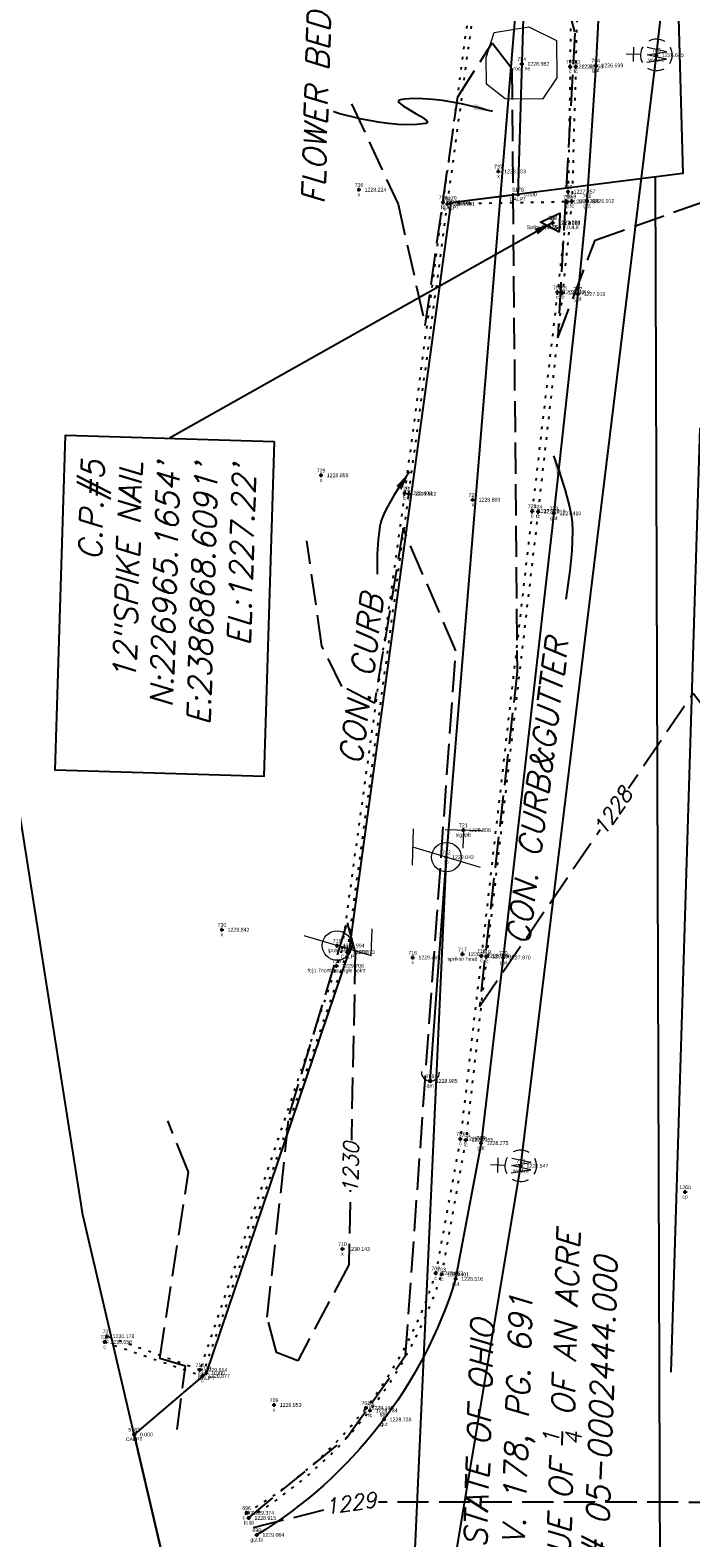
# Model space of a CAD drawing. Extents: x 2383805 to 2387584, y 226460 to 239380.
# Tile 3 of 49: x 2386813 to 2386883, y 226826 to 226986. Entities that reach past the tile are written whole.
import ezdxf
from ezdxf.enums import TextEntityAlignment as Align

# ---------------------------------------------------------------- set-up
doc = ezdxf.new("R2010")
doc.units = 0
doc.header["$LTSCALE"] = 20
doc.header["$MEASUREMENT"] = 0
doc.set_wipeout_variables(frame=1)
doc.header["$PDSIZE"] = 2
for name, pattern in [('cl20', [100, 5, -5, 80, -5, 5]), ('OhDOT_USTN1', [0.055, 0.014, -0.041]), ('OhDOT_USTN3', [0.22, 0.165, -0.055]), ('teleex', [0]), ('waterex', [0])]:
    doc.linetypes.add(name, pattern=pattern)
for name, color, linetype in [('CM_X_Curb_Gutter', 254, 'Continuous'), ('DT_X_User_Label', 134, 'Continuous'), ('DV_X_Property_Line', 7, 'Continuous'), ('DV_X_Text', 7, 'Continuous'), ('LT_X_Poles', 2, 'Continuous'), ('PV_X_Curb', 120, 'OhDOT_USTN1'), ('PV_X_Text', 7, 'Continuous'), ('RD_X_Cells', 7, 'Continuous'), ('RD_X_Misc_Items', 1, 'OhDOT_USTN3'), ('RW_X_CL_20', 6, 'cl20'), ('RW_X_PARCEL', 6, 'Continuous'), ('SN_X_Public', 3, 'Continuous'), ('SV_P_Control_Cells_Set', 7, 'Continuous'), ('SV_X_Shot_Marker', 2, 'Continuous'), ('SV_X_Text', 7, 'Continuous'), ('SV_X_Text_Description', 7, 'Continuous'), ('SV_X_Text_Elevation', 7, 'Continuous'), ('SV_X_Text_Name', 7, 'Continuous'), ('TP', 1, 'Continuous'), ('UT_X_Electric_Cells', 1, 'Continuous'), ('UT_X_Misc_Cells', 7, 'Continuous'), ('UT_X_Telecom', 30, 'teleex'), ('UT_X_Telecom_Cells', 30, 'Continuous'), ('UT_X_Water', 133, 'waterex'), ('UT_X_Water_Cells', 133, 'Continuous'), ('VG_X_Flower_Bed', 3, 'OhDOT_USTN1'), ('VG_X_Text', 7, 'Continuous')]:
    doc.layers.add(name, color=color, linetype=linetype)
doc.layers.add('DT_X_Contour_Major', color=132, linetype='OhDOT_USTN3', transparency=0.5)
doc.layers.add('DT_X_Contour_Minor', color=136, linetype='OhDOT_USTN3', transparency=0.5)
doc.styles.add('PTXT', font='TXT')
doc.styles.add('SHR', font='simplex.shx', dxfattribs={"oblique": 15})
doc.styles.get("Standard").update_dxf_attribs({"font": 'arialbd.ttf'})
doc.dimstyles.get("Standard").update_dxf_attribs({"dimtxt": 0.18, "dimasz": 0.18, "dimexe": 0.18, "dimexo": 0.0625, "dimgap": 0.09, "dimtad": 0, "dimtih": 1, "dimtoh": 1, "dimdec": 4, "dimzin": 0, "dimdsep": 46, "dimtxsty": 'Standard', "dimcen": 0.09, "dimadec": 0, "dimazin": 0, "dimtfac": 1, "dimtdec": 4, "dimtofl": 0, "dimtmove": 0, "dimatfit": 3, "dimfxl": 1, "dimtolj": 1, "dimtzin": 0, "dimarcsym": 0})

# ---------------------------------------------------------------- blocks, each defined once
blk = doc.blocks.new('SPT9')
at = {"color": 0, "linetype": 'Continuous'}
for p, q in [((-0.5, 0), (0.5, 0)), ((0, -0.5), (0, 0.5))]:
    blk.add_line(p, q, dxfattribs=at)
blk = doc.blocks.new('DM')
at = {"layer": 'UT_X_Misc_Cells', "linetype": 'Continuous', "lineweight": 0}
h = blk.add_hatch(color=2, dxfattribs=at)
edge = h.paths.add_edge_path()
edge.add_arc((0, 0), 0.01, 0, 360)
at = {"layer": 'UT_X_Misc_Cells', "color": 2, "linetype": 'Continuous', "lineweight": 0}
blk.add_arc((0.04, 0), 0.04, 90, 270, dxfattribs=at)
blk = doc.blocks.new('DM_GUY WIRE ANCHOR')
at = {"xscale": 12, "yscale": 12, "zscale": 12}
blk.add_blockref('DM', (0.001, 0), dxfattribs=at)
blk = doc.blocks.new('LPOLE')
at = {"layer": 'LT_X_Poles', "color": 2, "linetype": 'Continuous', "lineweight": 0, "flags": 128}
blk.add_lwpolyline([(0.0393, 0.1477), (-0.0394, -0.1516), (0.0788, -0.1516)], dxfattribs=at)
at = {"layer": 'LT_X_Poles', "color": 2, "linetype": 'Continuous', "lineweight": 0}
blk.add_circle((0, 0), 0.065, dxfattribs=at)
blk = doc.blocks.new('ROCK')
at = {"layer": 'RD_X_Cells', "color": 120, "linetype": 'Continuous', "lineweight": 0, "flags": 128}
blk.add_lwpolyline([(-0.1527, -0.0966), (-0.1565, 0.0684), (-0.094, 0.1522), (0.0235, 0.1584), (0.1335, 0.1259), (0.1635, -0.0266), (0.1072, -0.1503), (-0.0565, -0.1566), (-0.1527, -0.0966)], dxfattribs=at)
blk = doc.blocks.new('SGN1P')
at = {"layer": 'SN_X_Public', "color": 3, "linetype": 'Continuous', "lineweight": 0}
for p, q in [((0, 0.08), (0, -0.08)), ((0, 0), (-0.08, 0))]:
    blk.add_line(p, q, dxfattribs=at)
blk = doc.blocks.new('SIGNPB_PUBLIC SIGN')
at = {"xscale": 12, "yscale": 12, "zscale": 12}
blk.add_blockref('SGN1P', (0, 0), dxfattribs=at)
blk = doc.blocks.new('SPT8')
at = {"color": 0, "linetype": 'Continuous'}
blk.add_lwpolyline([(-0.5, -0.356), (0, 0.644), (0.5, -0.356)], close=True, dxfattribs=at)
blk = doc.blocks.new('TELP')
at = {"layer": 'UT_X_Telecom_Cells', "color": 30, "linetype": 'Continuous', "lineweight": 0}
for p, q in [((0.0402, 0.15), (-0.0402, -0.15)), ((0.1202, 0.15), (-0.0398, 0.15))]:
    blk.add_line(p, q, dxfattribs=at)
blk.add_circle((0, 0), 0.065, dxfattribs=at)
blk = doc.blocks.new('TLP(TELEPHONE LINE POLE)')
at = {"xscale": 12, "yscale": 12, "zscale": 12}
blk.add_blockref('TELP', (0, 0), dxfattribs=at)
blk = doc.blocks.new('WGV')
at = {"layer": 'UT_X_Water_Cells', "color": 133, "linetype": 'Continuous', "lineweight": 0}
for p, q in [((0, 0.07), (0, 0.1336)), ((0.0318, 0.1018), (-0.0318, 0.1018))]:
    blk.add_line(p, q, dxfattribs=at)
at = {"layer": 'UT_X_Water_Cells', "color": 133, "linetype": 'Continuous', "lineweight": 0, "flags": 128}
blk.add_lwpolyline([(-0.0318, 0.041), (-0.0159, -0.0452), (0, 0.041), (0.016, -0.0452), (0.0318, 0.041)], dxfattribs=at)
at = {"layer": 'UT_X_Water_Cells', "color": 133, "linetype": 'Continuous', "lineweight": 0}
for start, end in [(60.01836, 120.01574), (330.01836, 29.98164), (239.98426, 299.98164)]:
    blk.add_arc((0, 0.0001), 0.07, start, end, dxfattribs=at)
at = {"layer": 'UT_X_Water_Cells', "color": 133, "linetype": 'Continuous', "lineweight": 0, "extrusion": (0, 0, -1)}
blk.add_arc((0, 0.0001), 0.07, 330.01836, 29.98164, dxfattribs=at)

msp = doc.modelspace()

# ---------------------------------------------------------------- linework, layer by layer
at = {"layer": 'CM_X_Curb_Gutter'}
msp.add_lwpolyline([(2386873.68, 226992.02), (2386873.16, 226981.79), (2386872.23, 226967.45), (2386871.27, 226957.59), (2386868.73, 226934.39), (2386863.38, 226887.37), (2386861.03, 226867.74), (2386858.34, 226853.36, -0.183321), (2386837.32, 226826.27)], format="xyb", dxfattribs=at)
at = {"layer": 'DT_X_Contour_Major', "elevation": 1230}
msp.add_lwpolyline([(2386847.73, 226887.87), (2386847.04, 226854.84), (2386841.65, 226844.7), (2386839.41, 226845.59), (2386838.42, 226849.31), (2386840.77, 226870.8), (2386846.88, 226891.06), (2386847.73, 226887.87)], close=True, dxfattribs=at)
msp.add_lwpolyline([(2386828.91, 226837.44), (2386829.79, 226844.14), (2386827.07, 226844.94), (2386830.1, 226864.65), (2386827.92, 226870.08)], dxfattribs=at)
at = {"layer": 'DT_X_Contour_Minor'}
for points, elevation in [([(2386852.9, 227017.37), (2386854.29, 227006.09), (2386861.44, 227005.94), (2386868.84, 226997.74), (2386870.21, 226992.46), (2386868.95, 226992.77), (2386870.95, 226985.2), (2386869.15, 226952.96), (2386873.1, 226963.3), (2386885.73, 226967.79), (2386902.22, 226945.94), (2386914.83, 226976.27), (2386920.28, 226983.11), (2386925.86, 226987.16)], 1227), ([(2386847.35, 226977.71), (2386852.26, 226967.09), (2386855.14, 226954.26), (2386858.57, 226978.46), (2386862.2, 226984.18), (2386864.28, 226981.47), (2386864.85, 226917.65), (2386860.87, 226882.2), (2386883.46, 226915.35), (2386890.1, 226906.78), (2386898.52, 226890.5), (2386906.2, 226915.17), (2386919.39, 226934.1), (2386924.74, 226957.86), (2386929.25, 226964.2)], 1228), ([(2386836.48, 226828.09), (2386846.89, 226836.63), (2386853.05, 226845.25), (2386858.37, 226919.84), (2386852.79, 226932.8), (2386849.77, 226914.28), (2386846.33, 226916.06), (2386844.21, 226920.34), (2386842.61, 226931.47)], 1229), ([(2386836.96, 226827.04), (2386847.79, 226829.77), (2386884.63, 226829.75), (2386893, 226834.63), (2386896.3, 226833.5), (2386899.92, 226846.31), (2386907.47, 226848.11), (2386907.23, 226850.06), (2386919.16, 226853.98), (2386907.97, 226865.71), (2386919.6, 226876.11), (2386913.14, 226877.8), (2386920.56, 226886.98)], 1229)]:
    msp.add_lwpolyline(points, dxfattribs=dict(at, elevation=elevation))
at = {"layer": 'DV_X_Property_Line', "elevation": 1233.03}
msp.add_lwpolyline([(2386832.11, 226803.67), (2386818.93, 226860.16), (2386790.42, 227041.65), (2386739.87, 227036.53), (2386730.21, 227146.88), (2386716.51, 227288.54), (2386715.79, 227296.02), (2386867.05, 227310.83), (2386896.91, 227313.76), (2386896.73, 227307.12), (2386716.51, 227288.54)], dxfattribs=at)
msp.add_lwpolyline([(2386832.12, 226803.68, -0.218949), (2386755.58, 226868.78), (2386739.9, 227036.55), (2386730.25, 227146.89), (2386716.56, 227288.55), (2386896.77, 227307.12), (2386889.77, 227052.55), (2386879.51, 227051.42), (2386880.74, 227028.62), (2386882.38, 226970.34), (2386857.85, 226967.25), (2386847.07, 226887.98), (2386831.98, 226843.38), (2386824.36, 226836.9), (2386832.11, 226803.67)], format="xyb", dxfattribs=at)
at = {"layer": 'DV_X_Text'}
msp.add_line((2386880.01, 226804.94), (2386879.49, 226969.97, 1233.03), dxfattribs=at)
at = {"layer": 'PV_X_Curb'}
for points in [[(2386848.75, 227006), (2386859.64, 227005.63, -0.270687), (2386869.07, 227000.1, -0.103096), (2386870.59, 226995.63), (2386870.52, 226992.29), (2386870.46, 226981.67), (2386870.23, 226968.43), (2386870.18, 226967.38), (2386869.11, 226957.79), (2386866.44, 226934.63), (2386861.07, 226887.57), (2386858.85, 226868.2), (2386856.24, 226853.97, -0.188153), (2386836.25, 226828.61)], [(2386848.82, 227006.59), (2386859.74, 227006.26, -0.09972), (2386864.07, 227005.41, -0.260269), (2386871.26, 226995.66), (2386871.27, 226992.16), (2386871.04, 226981.67), (2386870.64, 226967.42), (2386869.65, 226957.76), (2386867.06, 226934.58), (2386861.61, 226887.48), (2386859.42, 226868.07), (2386856.86, 226853.84, -0.182034), (2386836.47, 226828.06)]]:
    msp.add_lwpolyline(points, format="xyb", dxfattribs=at)
for points in [[(2386821.23, 226846.69), (2386831.57, 226843.09), (2386846.89, 226887.94), (2386853.4, 226936.45), (2386857.49, 226967.14), (2386861.55, 226997.36), (2386847.61, 226998.91)], [(2386847.51, 226998.55), (2386860.98, 226996.88), (2386857.01, 226967.3), (2386852.95, 226936.51), (2386846.29, 226888.11), (2386831.3, 226843.73), (2386821.48, 226847.29)]]:
    msp.add_lwpolyline(points, dxfattribs=at)
at = {"layer": 'PV_X_Text'}
for points in [[(2386868.68, 226940.48), (2386869.32, 226938.68), (2386869.88, 226936.93), (2386870.38, 226935.07), (2386870.56, 226934.21), (2386870.66, 226933.44), (2386870.71, 226932.51), (2386870.64, 226930.41), (2386870.43, 226928.29), (2386870.01, 226925.31)], [(2386853.47, 226938.76), (2386852.6, 226937.52), (2386851.8, 226936.28), (2386851.03, 226934.9), (2386850.71, 226934.23), (2386850.48, 226933.6), (2386850.33, 226933.01), (2386850.14, 226931.58), (2386850.05, 226930.1), (2386850.06, 226927.94)]]:
    msp.add_lwpolyline(points, dxfattribs=at)
for points in [[(2386869.63, 226938.69), (2386869, 226938.48), (2386868.68, 226940.48)], [(2386852.63, 226936.91), (2386852.08, 226937.28), (2386853.47, 226938.76)]]:
    msp.add_solid(points, dxfattribs=at)
at = {"layer": 'RW_X_CL_20', "color": 3}
msp.add_line((2386881.14, 226843.48), (2386933.38, 228553.2), dxfattribs=at)
at = {"layer": 'RW_X_PARCEL'}
for p, q in [((2386864.94, 226968.14), (2386887.92, 227720.39)), ((2386857.85, 226967.25), (2386847.07, 226887.98)), ((2386864.94, 226968.14), (2386857.85, 226967.25)), ((2386847.07, 226887.98), (2386831.98, 226843.38)), ((2386831.98, 226843.38), (2386824.36, 226836.9))]:
    msp.add_line(p, q, dxfattribs=at)
at = {"layer": 'SV_X_Shot_Marker'}
for p in [(2386865.34, 226981.96, 1228.98), (2386870.46, 226981.67, 1227.02), (2386871.04, 226981.67, 1226.66), (2386873.16, 226981.79, 1226.6), (2386879.57, 226982.88, 1226.64), (2386862.87, 226970.57, 1228.4), (2386848.12, 226968.64, 1228.22), (2386857.01, 226967.3, 1227.71), (2386857.85, 226967.25), (2386864.94, 226968.14), (2386870.18, 226967.38, 1227.08), (2386870.23, 226968.43, 1227.36), (2386870.64, 226967.42, 1226.91), (2386872.23, 226967.45, 1226.91), (2386857.49, 226967.14, 1228.23), (2386868.61, 226965.17, 1227.22), (2386868.61, 226965.17, 1227.21), (2386868.61, 226965.13, 1227.18), (2386869.11, 226957.79, 1227.41), (2386869.65, 226957.76, 1226.92), (2386871.27, 226957.59, 1227.02), (2386844.12, 226938.41, 1228.86), (2386852.95, 226936.51, 1228.41), (2386853.4, 226936.45, 1228.91), (2386860.17, 226935.83, 1228.8), (2386866.44, 226934.63, 1227.78), (2386867.06, 226934.58, 1227.31), (2386868.73, 226934.39, 1227.41), (2386859.16, 226900.86, 1228.81), (2386857.37, 226898, 1229.04), (2386833.64, 226890.32, 1229.84), (2386845.81, 226888.64, 1229.99), (2386846.89, 226887.94, 1230.07), (2386847.07, 226887.98), (2386859.07, 226887.73, 1228.73), (2386861.07, 226887.57, 1228.4), (2386861.61, 226887.48, 1227.9), (2386845.75, 226886.5, 1229.71), (2386853.81, 226887.38, 1229.47), (2386863.38, 226887.37, 1227.97), (2386855.65, 226874.31, 1228.98), (2386858.85, 226868.2, 1228.65), (2386859.42, 226868.07, 1228.26), (2386861.03, 226867.74, 1228.28), (2386865.23, 226865.32, 1228.55), (2386882.61, 226862.56, 1228.8), (2386846.38, 226856.53, 1230.14), (2386856.24, 226853.97, 1228.86), (2386856.86, 226853.84, 1228.4), (2386858.34, 226853.36, 1228.52), (2386821.23, 226846.69, 1230.66), (2386821.48, 226847.29, 1230.18), (2386831.3, 226843.73, 1229.81), (2386831.57, 226843.09, 1229.88), (2386831.98, 226843.38), (2386839.15, 226840.02, 1229.95), (2386848.86, 226839.71, 1229.11), (2386849.3, 226839.45, 1228.73), (2386850.77, 226838.49, 1228.73), (2386824.36, 226836.9), (2386836.25, 226828.61, 1229.37), (2386836.47, 226828.06, 1228.91), (2386837.32, 226826.27, 1229.06)]:
    msp.add_point(p, dxfattribs=at)
at = {"layer": 'SV_X_Text'}
msp.add_lwpolyline([(2386839.17, 226941.98), (2386838.07, 226906.52), (2386815.99, 226907.2), (2386817.09, 226942.67)], close=True, dxfattribs=at)
at = {"layer": 'UT_X_Electric_Cells'}
msp.add_line((2386855.65, 226874.31), (2386857.37, 226898), dxfattribs=at)
at = {"layer": 'UT_X_Telecom'}
msp.add_lwpolyline([(2386849.83, 226731.32), (2386857.37, 226898), (2386871.68, 227073.04), (2386878.73, 227288.89), (2386876.61, 227443.5), (2386877.39, 227586.69)], dxfattribs=at)
at = {"layer": 'UT_X_Water'}
for points in [[(2386865.23, 226865.32), (2386879.57, 226982.88), (2386880.83, 226993.99), (2386888.3, 227204.2)], [(2386854.93, 226803.38), (2386865.23, 226865.32)]]:
    msp.add_lwpolyline(points, dxfattribs=at)
at = {"layer": 'VG_X_Flower_Bed'}
msp.add_lwpolyline([(2386857.49, 226967.14), (2386870.18, 226967.38)], dxfattribs=at)
at = {"layer": 'VG_X_Text'}
msp.add_lwpolyline([(2386862.23, 226976.9), (2386862.12, 226976.93), (2386861.8, 226977.03), (2386861.29, 226977.16), (2386860.63, 226977.33), (2386859.84, 226977.52), (2386858.95, 226977.72), (2386857.98, 226977.9), (2386856.96, 226978.06), (2386855.92, 226978.18), (2386854.89, 226978.26), (2386853.89, 226978.27), (2386852.95, 226978.21), (2386852.51, 226978.14), (2386852.31, 226978.05), (2386852.32, 226977.9), (2386852.51, 226977.71), (2386852.83, 226977.48), (2386853.25, 226977.22), (2386853.71, 226976.95), (2386854.19, 226976.68), (2386854.63, 226976.42), (2386855, 226976.17), (2386855.26, 226975.96), (2386855.37, 226975.78), (2386855.29, 226975.66), (2386855.16, 226975.63), (2386854.25, 226975.52), (2386853.28, 226975.49), (2386852.26, 226975.54), (2386851.22, 226975.64), (2386850.19, 226975.79), (2386849.19, 226975.96), (2386848.26, 226976.15), (2386847.41, 226976.34), (2386846.68, 226976.52), (2386846.1, 226976.68), (2386845.68, 226976.8), (2386845.46, 226976.86), (2386845.43, 226976.87)], dxfattribs=at)
msp.add_solid([(2386860.22, 226977.1), (2386860.39, 226977.74), (2386862.23, 226976.9)], dxfattribs=at)

# ---------------------------------------------------------------- block references
at = {"layer": 'RD_X_Misc_Items', "xscale": 24, "yscale": 24, "zscale": 24, "rotation": 88.23333334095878}
msp.add_blockref('ROCK', (2386865.34, 226981.96), dxfattribs=at)
at = {"layer": 'SN_X_Public', "xscale": 2, "yscale": 2, "zscale": 2, "rotation": 88.23333334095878}
msp.add_blockref('SIGNPB_PUBLIC SIGN', (2386859.16, 226900.86, 1228.81), dxfattribs=at)
at = {"layer": 'SV_P_Control_Cells_Set', "xscale": 2, "yscale": 2, "zscale": 2, "rotation": 88.23333334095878}
msp.add_blockref('SPT8', (2386868.61, 226965.17, 1227.22), dxfattribs=at)
at = {"layer": 'SV_X_Shot_Marker', "xscale": 0.4, "yscale": 0.4, "zscale": 0.4}
for p in [(2386865.34, 226981.96, 1228.98), (2386870.46, 226981.67, 1227.02), (2386871.04, 226981.67, 1226.66), (2386873.16, 226981.79, 1226.6), (2386879.57, 226982.88, 1226.64), (2386862.87, 226970.57, 1228.4), (2386848.12, 226968.64, 1228.22), (2386857.01, 226967.3, 1227.71), (2386857.49, 226967.14, 1228.23), (2386857.85, 226967.25), (2386864.94, 226968.14), (2386870.18, 226967.38, 1227.08), (2386870.23, 226968.43, 1227.36), (2386870.64, 226967.42, 1226.91), (2386872.23, 226967.45, 1226.91), (2386868.61, 226965.17, 1227.22), (2386868.61, 226965.17, 1227.21), (2386868.61, 226965.13, 1227.18), (2386869.11, 226957.79, 1227.41), (2386869.65, 226957.76, 1226.92), (2386871.27, 226957.59, 1227.02), (2386844.12, 226938.41, 1228.86), (2386852.95, 226936.51, 1228.41), (2386853.4, 226936.45, 1228.91), (2386860.17, 226935.83, 1228.8), (2386866.44, 226934.63, 1227.78), (2386867.06, 226934.58, 1227.31), (2386868.73, 226934.39, 1227.41), (2386859.16, 226900.86, 1228.81), (2386857.37, 226898, 1229.04), (2386833.64, 226890.32, 1229.84), (2386845.81, 226888.64, 1229.99), (2386846.89, 226887.94, 1230.07), (2386847.07, 226887.98), (2386853.81, 226887.38, 1229.47), (2386859.07, 226887.73, 1228.73), (2386861.07, 226887.57, 1228.4), (2386861.61, 226887.48, 1227.9), (2386863.38, 226887.37, 1227.97), (2386845.75, 226886.5, 1229.71), (2386855.65, 226874.31, 1228.98), (2386858.85, 226868.2, 1228.65), (2386859.42, 226868.07, 1228.26), (2386861.03, 226867.74, 1228.28), (2386865.23, 226865.32, 1228.55), (2386882.61, 226862.56, 1228.8), (2386846.38, 226856.53, 1230.14), (2386856.24, 226853.97, 1228.86), (2386856.86, 226853.84, 1228.4), (2386858.34, 226853.36, 1228.52), (2386821.23, 226846.69, 1230.66), (2386821.48, 226847.29, 1230.18), (2386831.3, 226843.73, 1229.81), (2386831.57, 226843.09, 1229.88), (2386831.98, 226843.38), (2386839.15, 226840.02, 1229.95), (2386848.86, 226839.71, 1229.11), (2386849.3, 226839.45, 1228.73), (2386850.77, 226838.49, 1228.73), (2386824.36, 226836.9), (2386836.25, 226828.61, 1229.37), (2386836.47, 226828.06, 1228.91), (2386837.32, 226826.27, 1229.06)]:
    msp.add_blockref('SPT9', p, dxfattribs=at)
at = {"layer": 'TP', "xscale": 2, "yscale": 2, "zscale": 2, "rotation": 88.23333334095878}
msp.add_blockref('TLP(TELEPHONE LINE POLE)', (2386857.37, 226898, 1229.04), dxfattribs=at)
at = {"layer": 'UT_X_Electric_Cells', "rotation": 88.23333334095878}
for name, p, xscale, yscale, zscale in [('LPOLE', (2386845.81, 226888.64), 24, 24, 24), ('DM_GUY WIRE ANCHOR', (2386855.65, 226874.31, 1228.98), 2, 2, 2)]:
    msp.add_blockref(name, p, dxfattribs=dict(at, xscale=xscale, yscale=yscale, zscale=zscale))
at = {"layer": 'UT_X_Water_Cells', "xscale": 24, "yscale": 24, "zscale": 24, "rotation": 88.23333334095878}
for p in [(2386879.57, 226982.88, 1226.64), (2386865.23, 226865.32, 1228.55)]:
    msp.add_blockref('WGV', p, dxfattribs=at)

# ---------------------------------------------------------------- texts
at = {"layer": 'DV_X_Text', "insert": (2386859.61, 226837.05), "char_height": 2.4, "attachment_point": 2, "rotation": 88.2333, "style": 'SHR'}
msp.add_mtext_dynamic_manual_height_columns('\\A1;STATE OF OHIO\\PD.V. 178, PG. 691\\PRESIDUE OF {\\H0.7x;\\S1/4;} OF AN ACRE\\PA.P.# 05-0002444.000', width=50.7315, gutter_width=12, heights=[0], dxfattribs=at)
at = {"layer": 'PV_X_Text', "char_height": 2.4, "attachment_point": 1, "rotation": 82.5971, "style": 'SHR'}
for s, width, insert in [('CON. CURB', 30.4913, (2386846.01, 226908)), ('CON. CURB&GUTTER', 37.0286, (2386863.7, 226888.93))]:
    msp.add_mtext_dynamic_manual_height_columns(s, width=width, gutter_width=12, heights=[0], dxfattribs=dict(at, insert=insert))
at = {"layer": 'SV_X_Text', "insert": (2386826.01, 226939.81), "char_height": 2.4, "attachment_point": 6, "rotation": 88.2333, "style": 'SHR'}
msp.add_mtext('\\PC.P.#5\\P12"SPIKE NAIL\\PN:226965.1654\'^JE:2386868.6091\'^JEL:1227.22\'', dxfattribs=at)
at = {"layer": 'SV_X_Text_Description', "style": 'PTXT'}
for s, p in [('rock ne', (2386865.34, 226981.26, 1228.98)), ('wvalve', (2386879.57, 226982.18, 1226.64)), ('c', (2386870.46, 226980.97, 1227.02)), ('fc', (2386871.04, 226980.97, 1226.66)), ('gut', (2386873.16, 226981.09, 1226.6)), ('x', (2386862.87, 226969.87, 1228.4)), ('x', (2386848.12, 226967.94, 1228.22)), ('CALPT', (2386864.94, 226967.44)), ('c', (2386870.23, 226967.73, 1227.36)), ('fc', (2386857.01, 226966.6, 1227.71)), ('CALPT', (2386857.85, 226966.55)), ('c fb', (2386857.49, 226966.44, 1228.23)), ('c', (2386870.18, 226966.68, 1227.08)), ('fc', (2386870.64, 226966.72, 1226.91)), ('gut', (2386872.23, 226966.75, 1226.91)), ('Spike Cp5,660,9,0,4,8', (2386868.61, 226964.47, 1227.22)), ('PT5', (2386868.61, 226964.43, 1227.18)), ('PT5', (2386868.61, 226964.47, 1227.21)), ('c', (2386869.11, 226957.09, 1227.41)), ('fc', (2386869.65, 226957.06, 1226.92)), ('gut', (2386871.27, 226956.89, 1227.02)), ('x', (2386844.12, 226937.71, 1228.86)), ('fc', (2386852.95, 226935.81, 1228.41)), ('c', (2386853.4, 226935.75, 1228.91)), ('x', (2386860.17, 226935.13, 1228.8)), ('c', (2386866.44, 226933.93, 1227.78)), ('fc', (2386867.06, 226933.88, 1227.31)), ('gut', (2386868.73, 226933.69, 1227.41)), ('signpb', (2386859.16, 226900.16, 1228.81)), ('tp', (2386857.37, 226897.3, 1229.04)), ('x', (2386833.64, 226889.62, 1229.84)), ('lpole ne', (2386845.81, 226887.94, 1229.99)), ('CALPT', (2386847.07, 226887.28)), ('c', (2386846.89, 226887.24, 1230.07)), ('sprikler head', (2386859.07, 226887.03, 1228.73)), ('fc)1.7north to sngle point', (2386845.75, 226885.8, 1229.71)), ('x', (2386853.81, 226886.68, 1229.47)), ('c', (2386861.07, 226886.87, 1228.4)), ('fc', (2386861.61, 226886.78, 1227.9)), ('gut', (2386863.38, 226886.67, 1227.97)), ('dm', (2386855.65, 226873.61, 1228.98)), ('c', (2386858.85, 226867.5, 1228.65)), ('fc', (2386859.42, 226867.37, 1228.26)), ('gut', (2386861.03, 226867.04, 1228.28)), ('wvalve', (2386865.23, 226864.62, 1228.55)), ('cp', (2386882.61, 226861.86, 1228.8)), ('x', (2386846.38, 226855.83, 1230.14)), ('c', (2386856.24, 226853.27, 1228.86)), ('fc', (2386856.86, 226853.14, 1228.4)), ('gut', (2386858.34, 226852.66, 1228.52)), ('c', (2386821.23, 226845.99, 1230.66)), ('fc', (2386821.48, 226846.59, 1230.18)), ('fc', (2386831.3, 226843.03, 1229.81)), ('CALPT', (2386831.98, 226842.68)), ('c', (2386831.57, 226842.39, 1229.88)), ('x', (2386839.15, 226839.32, 1229.95)), ('c', (2386848.86, 226839.01, 1229.11)), ('fc', (2386849.3, 226838.75, 1228.73)), ('gut', (2386850.77, 226837.79, 1228.73)), ('CALPT', (2386824.36, 226836.2)), ('c bl', (2386836.25, 226827.91, 1229.37)), ('fc bl', (2386836.47, 226827.36, 1228.91)), ('gut bl', (2386837.32, 226825.57, 1229.06))]:
    msp.add_text(s, height=0.4, dxfattribs=at).set_placement(p, align=Align.CENTER)
at = {"layer": 'SV_X_Text_Elevation', "style": 'PTXT'}
for s, p in [('1228.982', (2386865.94, 226981.76, 1228.98)), ('1227.019', (2386871.06, 226981.47, 1227.02)), ('1226.658', (2386871.64, 226981.47, 1226.66)), ('1226.599', (2386873.76, 226981.59, 1226.6)), ('1226.645', (2386880.17, 226982.68, 1226.64)), ('1228.403', (2386863.47, 226970.37, 1228.4)), ('1228.224', (2386848.72, 226968.44, 1228.22)), ('1227.707', (2386857.61, 226967.1, 1227.71)), ('1228.231', (2386858.09, 226966.94, 1228.23)), ('0.000', (2386858.45, 226967.05)), ('0.000', (2386865.54, 226967.94)), ('1227.079', (2386870.78, 226967.18, 1227.08)), ('1227.357', (2386870.83, 226968.23, 1227.36)), ('1226.906', (2386871.24, 226967.22, 1226.91)), ('1226.912', (2386872.83, 226967.25, 1226.91)), ('1227.182', (2386869.21, 226964.93, 1227.18)), ('1227.214', (2386869.21, 226964.97, 1227.21)), ('1227.220', (2386869.21, 226964.97, 1227.22)), ('1227.412', (2386869.71, 226957.59, 1227.41)), ('1226.919', (2386870.25, 226957.56, 1226.92)), ('1227.019', (2386871.87, 226957.39, 1227.02)), ('1228.858', (2386844.72, 226938.21, 1228.86)), ('1228.408', (2386853.55, 226936.31, 1228.41)), ('1228.912', (2386854, 226936.25, 1228.91)), ('1228.803', (2386860.77, 226935.63, 1228.8)), ('1227.776', (2386867.04, 226934.43, 1227.78)), ('1227.310', (2386867.66, 226934.38, 1227.31)), ('1227.410', (2386869.33, 226934.19, 1227.41)), ('1228.806', (2386859.76, 226900.66, 1228.81)), ('1229.042', (2386857.97, 226897.8, 1229.04)), ('1229.842', (2386834.24, 226890.12, 1229.84)), ('1229.994', (2386846.41, 226888.44, 1229.99)), ('1230.073', (2386847.49, 226887.74, 1230.07)), ('0.000', (2386847.67, 226887.78)), ('1229.469', (2386854.41, 226887.18, 1229.47)), ('1228.734', (2386859.67, 226887.53, 1228.73)), ('1228.398', (2386861.67, 226887.37, 1228.4)), ('1227.904', (2386862.21, 226887.28, 1227.9)), ('1227.970', (2386863.98, 226887.17, 1227.97)), ('1229.706', (2386846.35, 226886.3, 1229.71)), ('1228.985', (2386856.25, 226874.11, 1228.98)), ('1228.651', (2386859.45, 226868, 1228.65)), ('1228.255', (2386860.02, 226867.87, 1228.26)), ('1228.275', (2386861.63, 226867.54, 1228.28)), ('1228.547', (2386865.83, 226865.12, 1228.55)), ('1230.143', (2386846.98, 226856.33, 1230.14)), ('1228.862', (2386856.84, 226853.77, 1228.86)), ('1228.401', (2386857.46, 226853.64, 1228.4)), ('1228.516', (2386858.94, 226853.16, 1228.52)), ('1230.656', (2386821.83, 226846.49, 1230.66)), ('1230.178', (2386822.08, 226847.09, 1230.18)), ('1229.814', (2386831.9, 226843.53, 1229.81)), ('1229.877', (2386832.17, 226842.89, 1229.88)), ('0.000', (2386832.58, 226843.18)), ('1229.953', (2386839.75, 226839.82, 1229.95)), ('1229.105', (2386849.46, 226839.51, 1229.11)), ('1228.734', (2386849.9, 226839.25, 1228.73)), ('1228.728', (2386851.37, 226838.29, 1228.73)), ('0.000', (2386824.96, 226836.7)), ('1229.374', (2386836.85, 226828.41, 1229.37)), ('1228.915', (2386837.07, 226827.86, 1228.91)), ('1229.064', (2386837.92, 226826.07, 1229.06))]:
    msp.add_text(s, height=0.4, dxfattribs=at).set_placement(p)
at = {"layer": 'SV_X_Text_Name', "style": 'PTXT'}
for s, p in [('765', (2386879.57, 226983.18, 1226.64)), ('754', (2386865.34, 226982.26, 1228.98)), ('762', (2386870.46, 226981.97, 1227.02)), ('763', (2386871.04, 226981.97, 1226.66)), ('764', (2386873.16, 226982.09, 1226.6)), ('737', (2386862.87, 226970.87, 1228.4)), ('736', (2386848.12, 226968.94, 1228.22)), ('5178', (2386864.94, 226968.44)), ('760', (2386870.23, 226968.73, 1227.36)), ('734', (2386857.01, 226967.6, 1227.71)), ('735', (2386857.49, 226967.44, 1228.23)), ('5179', (2386857.85, 226967.55)), ('759', (2386870.18, 226967.68, 1227.08)), ('758', (2386870.64, 226967.72, 1226.91)), ('761', (2386872.23, 226967.75, 1226.91)), ('998', (2386868.61, 226965.47, 1227.21)), ('10', (2386868.61, 226965.43, 1227.18)), ('5', (2386868.61, 226965.47, 1227.22)), ('756', (2386869.11, 226958.09, 1227.41)), ('755', (2386869.65, 226958.06, 1226.92)), ('757', (2386871.27, 226957.89, 1227.02)), ('729', (2386844.12, 226938.71, 1228.86)), ('728', (2386852.95, 226936.81, 1228.41)), ('727', (2386853.4, 226936.75, 1228.91)), ('726', (2386860.17, 226936.13, 1228.8)), ('725', (2386866.44, 226934.93, 1227.78)), ('724', (2386867.06, 226934.88, 1227.31)), ('723', (2386868.73, 226934.69, 1227.41)), ('721', (2386859.16, 226901.16, 1228.81)), ('722', (2386857.37, 226898.3, 1229.04)), ('730', (2386833.64, 226890.62, 1229.84)), ('715', (2386845.81, 226888.94, 1229.99)), ('714', (2386846.89, 226888.24, 1230.07)), ('5180', (2386847.07, 226888.28)), ('716', (2386853.81, 226887.68, 1229.47)), ('717', (2386859.07, 226888.03, 1228.73)), ('718', (2386861.07, 226887.87, 1228.4)), ('719', (2386861.61, 226887.78, 1227.9)), ('720', (2386863.38, 226887.67, 1227.97)), ('713', (2386845.75, 226886.8, 1229.71)), ('708', (2386855.65, 226874.61, 1228.98)), ('707', (2386858.85, 226868.5, 1228.65)), ('706', (2386859.42, 226868.37, 1228.26)), ('705', (2386861.03, 226868.04, 1228.28)), ('733', (2386865.23, 226865.62, 1228.55)), ('1260', (2386882.61, 226862.86, 1228.8)), ('710', (2386846.38, 226856.83, 1230.14)), ('702', (2386856.24, 226854.27, 1228.86)), ('703', (2386856.86, 226854.14, 1228.4)), ('704', (2386858.34, 226853.66, 1228.52)), ('731', (2386821.48, 226847.59, 1230.18)), ('732', (2386821.23, 226846.99, 1230.66)), ('712', (2386831.3, 226844.03, 1229.81)), ('711', (2386831.57, 226843.39, 1229.88)), ('5181', (2386831.98, 226843.68)), ('709', (2386839.15, 226840.32, 1229.95)), ('701', (2386848.86, 226840.01, 1229.11)), ('700', (2386849.3, 226839.75, 1228.73)), ('699', (2386850.77, 226838.79, 1228.73)), ('5182', (2386824.36, 226837.2)), ('696', (2386836.25, 226828.91, 1229.37)), ('697', (2386836.47, 226828.36, 1228.91)), ('698', (2386837.32, 226826.57, 1229.06))]:
    msp.add_text(s, height=0.4, dxfattribs=at).set_placement(p, align=Align.CENTER)
at = {"layer": 'VG_X_Text', "insert": (2386842.08, 226967.16), "char_height": 2.4, "attachment_point": 1, "rotation": 88.2333, "style": 'SHR'}
msp.add_mtext_dynamic_manual_height_columns('FLOWER BED', width=34.2799, gutter_width=13, heights=[0], dxfattribs=at)

# ---------------------------------------------------------------- leaders
at = {"layer": 'SV_X_Text'}
msp.add_leader([(2386868.61, 226965.17), (2386828.09, 226942.33)], dimstyle='Standard', override={"dimscale": 20, "dimtxt": 0.02, "dimasz": 0.1}, dxfattribs=at)

# ---------------------------------------------------------------- next in the draw order: wipeouts: each hides what was drawn before it
for points in [[(2386874.29, 226900.47), (2386877.26, 226904.83), (2386875.94, 226905.73), (2386872.97, 226901.37)], [(2386848, 226862.76), (2386848.11, 226868.02), (2386846.51, 226868.05), (2386846.4, 226862.79)], [(2386845.1, 226828.51), (2386850.25, 226829.26), (2386850.01, 226830.84), (2386844.87, 226830.09)]]:
    msp.add_wipeout(points).dxf.layer = 'DT_X_User_Label'

# ---------------------------------------------------------------- next in the draw order: texts
at = {"layer": 'DT_X_User_Label', "style": 'SHR', "oblique": 15}
for s, rotation, p in [('1228', 55.7207, (2386874.94, 226902.84)), ('1230', 88.8053, (2386847.25, 226865.1)), ('1229', 8.3145, (2386847.24, 226829.63))]:
    msp.add_text(s, height=1.6, rotation=rotation, dxfattribs=at).set_placement(p, align=Align.MIDDLE_CENTER)

doc.saveas('drawing.dxf')
